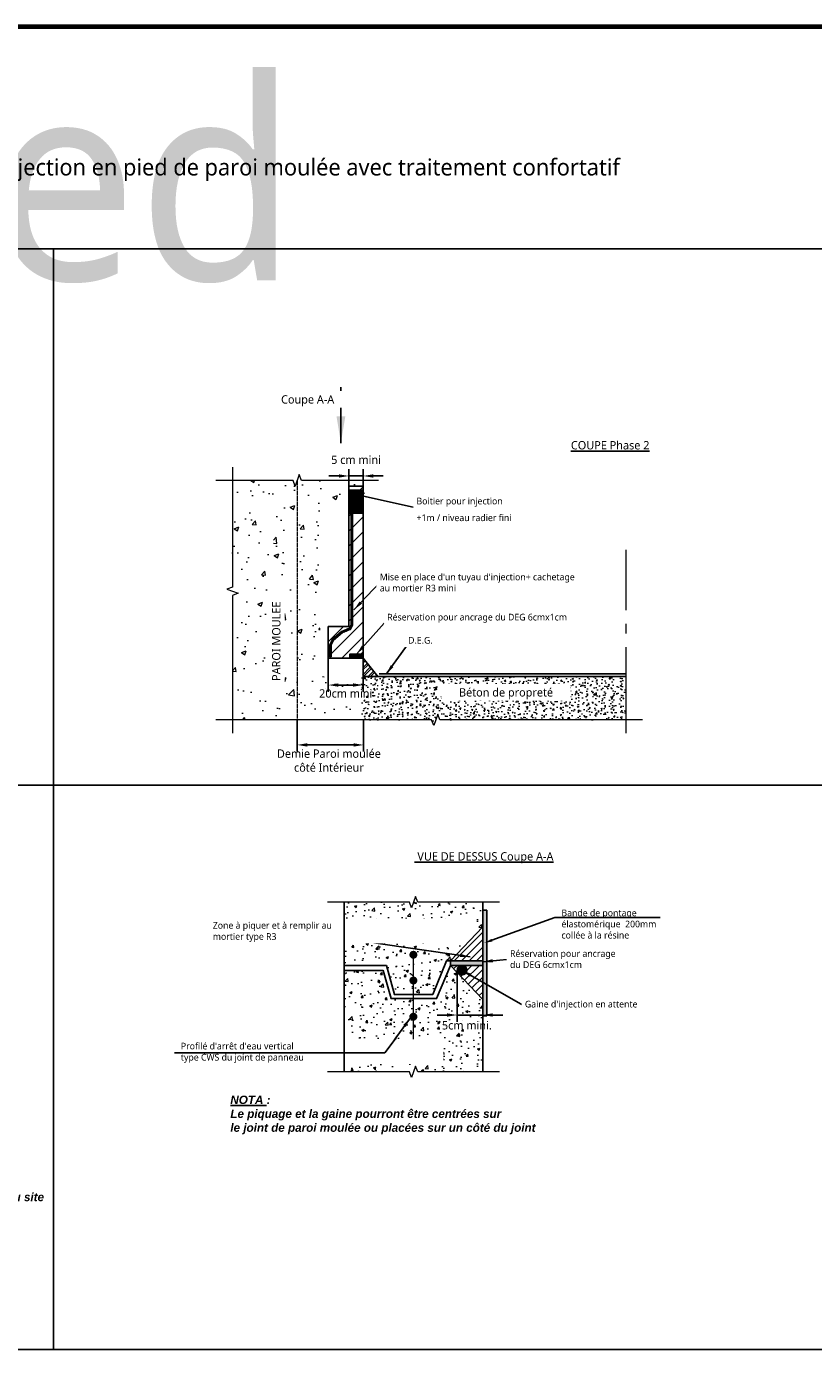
# Model space of a CAD drawing. Header units: millimetres. Extents: x -3314 to 21255525, y -15000 to 1735000.
# Tile 85 of 109: x 29953 to 30188, y 10120 to 10516. Entities that reach past the tile are written whole.
import ezdxf
from ezdxf import colors
from ezdxf.entities.mleader import LeaderData, LeaderLine
from ezdxf.enums import TextEntityAlignment as Align
from ezdxf.math import Vec2, Vec3

# ---------------------------------------------------------------- set-up
doc = ezdxf.new("R2010")
doc.units = ezdxf.units.MM
doc.linetypes.add('CACHE', pattern=[0.375, 0.25, -0.125])
doc.linetypes.add('CONTINU', pattern=[0])
for name, color, linetype, lineweight in [('Dessin_AXE', 8, 'Continuous', 5), ('Dessin_HACHURES', 253, 'Continuous', 9), ("Matériel_Gaine d'injection", 203, 'CACHE', 0), ("Matériel_Profilé d'arrêt d'eau paroi moulée", 3, 'CACHE', 0)]:
    doc.layers.add(name, color=color, linetype=linetype, lineweight=lineweight)
for name, color, linetype in [('Dessin_CONTOURS BETON', 7, 'Continuous'), ('Dessin_COTATIONS', 7, 'Continuous'), ('Dessin_TEXTES', 7, 'CONTINU'), ('Matériel_Bande de pontage', 40, 'Continuous'), ('SYSTEME_DEG_Complexe complet', 4, 'Continuous')]:
    doc.layers.add(name, color=color, linetype=linetype)
doc.layers.add('GEN-_-FMULT', color=210, linetype='Continuous', plot=False)
doc.styles.add('Arial', font='segoeui.ttf')
doc.styles.add('SEMALY', font='segoeui.ttf', dxfattribs={"height": 2.5})
doc.styles.add('txt-moyen', font='segoeui.ttf')
doc.dimstyles.new('1000F2', dxfattribs={"dimscale": 10, "dimtxt": 0.25, "dimasz": 0.3, "dimexe": 0.2, "dimexo": 0, "dimgap": 0.1, "dimtad": 1, "dimzin": 0, "dimdsep": 46, "dimtxsty": 'txt-moyen', "dimcen": 0.1, "dimclrd": 256, "dimclre": 256, "dimclrt": 256, "dimazin": 0, "dimtfac": 1, "dimtmove": 2, "dimatfit": 3, "dimfxl": 1, "dimtolj": 1, "dimtzin": 0, "dimlwd": -1, "dimlwe": -1, "dimarcsym": 0})
pattern_1 = [(50, (31420.1884, 7441.8784), (7.172602, -0.627521), [0.75, -8.25]), (355, (31420.188, 7441.8784), (-1.387513, 7.521921), [0.6, -6.6]), (100.45144, (31420.786, 7441.826), (5.785088, 6.8944), [0.637402, -7.011421]), (46.1842, (31420.188, 7443.878), (10.672413, -1.655193), [1.125, -12.375]), (96.63564, (31421.078, 7443.74), (9.34662, 9.741186), [0.956103, -10.517138]), (351.18416, (31420.188, 7443.878), (9.34662, 9.741186), [0.9, -9.9]), (21, (31421.1884, 7443.3784), (5.96907, -4.026189), [0.75, -8.25]), (326, (31421.188, 7443.3784), (2.433153, 7.2515), [0.6, -6.6]), (71.45144, (31421.686, 7443.043), (8.402224, 3.225312), [0.637402, -7.011421]), (37.5, (31420.1884, 7441.8784), (0.1215986, 3.3289385), [0, -6.52, 0, -6.7, 0, -6.625]), (7.5, (31420.1884, 7441.8784), (2.6306954, 3.944117), [0, -3.82, 0, -6.37, 0, -2.525]), (327.5, (31417.9584, 7441.8784), (5.3382244, -0.2255487), [0, -2.5, 0, -7.8, 0, -10.35]), (317.5, (31416.9584, 7441.8784), (5.831862, 1.00105), [0, -3.25, 0, -5.18, 0, -7.35])]
pattern_2 = [(50, (31348.329, 11821.379), (14.345204, -1.25504), [1.5, -16.5]), (355, (31348.329, 11821.379), (-2.77503, 15.04384), [1.2, -13.2]), (100.45144, (31349.524, 11821.274), (11.57018, 13.7888), [1.2748, -14.02284]), (46.1842, (31348.329, 11825.379), (21.34483, -3.31039), [2.25, -24.75]), (96.6356, (31350.108, 11825.103), (18.69324, 19.48237), [1.9122, -21.03428]), (351.1842, (31348.329, 11825.379), (18.69324, 19.48237), [1.8, -19.8]), (21, (31350.329, 11824.379), (11.93814, -8.05238), [1.5, -16.5]), (326, (31350.329, 11824.379), (4.86631, 14.503), [1.2, -13.2]), (71.45144, (31351.324, 11823.708), (16.80445, 6.45062), [1.2748, -14.02284]), (37.5, (31348.329, 11821.3787), (0.243197, 6.657877), [0, -13.04, 0, -13.4, 0, -13.25]), (7.5, (31348.329, 11821.379), (5.26139, 7.888234), [0, -7.64, 0, -12.74, 0, -5.05]), (327.5, (31343.869, 11821.3787), (10.676449, -0.451097), [0, -5, 0, -15.6, 0, -20.7]), (317.5, (31341.869, 11821.379), (11.663723, 2.0021), [0, -6.5, 0, -10.36, 0, -14.7])]

# ---------------------------------------------------------------- blocks, each defined once
blk = doc.blocks.new('*D66')
at = {"layer": 'Defpoints', "color": 0, "transparency": 16777216}
for p in [(30081.57, 10233.8), (30089.25, 10224.69), (30081.57, 10220.44)]:
    blk.add_point(p, dxfattribs=at)
at = {"layer": 'Dessin_COTATIONS', "transparency": 16777216}
for p, q in [((30081.57, 10233.8), (30081.57, 10218.44)), ((30089.25, 10224.69), (30089.25, 10218.44)), ((30078.57, 10220.44), (30075.57, 10220.44)), ((30089.25, 10220.44), (30081.57, 10220.44)), ((30092.25, 10220.44), (30095.25, 10220.44))]:
    blk.add_line(p, q, dxfattribs=at)
for points in [[(30078.57, 10219.94), (30078.57, 10220.94), (30081.57, 10220.44)], [(30092.25, 10220.94), (30092.25, 10219.94), (30089.25, 10220.44)]]:
    blk.add_solid(points, dxfattribs=at)
at = {"layer": 'Dessin_COTATIONS', "transparency": 16777216, "insert": (30084.48, 10217.34), "char_height": 2.5, "attachment_point": 5, "style": 'txt-moyen'}
blk.add_mtext('\\A1;5cm mini.', dxfattribs=at)
blk = doc.blocks.new('*D71')
at = {"layer": 'Defpoints', "color": 0, "transparency": 16777216}
for p in [(30033.68, 10308.81), (30053.58, 10308.81), (30033.68, 10301.29)]:
    blk.add_point(p, dxfattribs=at)
at = {"layer": 'Dessin_COTATIONS', "transparency": 16777216}
for p, q in [((30033.68, 10308.81), (30033.68, 10299.29)), ((30053.58, 10308.81), (30053.58, 10299.29)), ((30050.58, 10301.29), (30036.68, 10301.29))]:
    blk.add_line(p, q, dxfattribs=at)
for points in [[(30036.68, 10301.79), (30036.68, 10300.79), (30033.68, 10301.29)], [(30050.58, 10300.79), (30050.58, 10301.79), (30053.58, 10301.29)]]:
    blk.add_solid(points, dxfattribs=at)
at = {"layer": 'Dessin_COTATIONS', "transparency": 16777216, "insert": (30043.17, 10296.59), "char_height": 2.5, "attachment_point": 5, "style": 'txt-moyen'}
blk.add_mtext('\\A1;Demie Paroi moulée\\Pcôté Intérieur', dxfattribs=at)
blk = doc.blocks.new('*D72')
at = {"layer": 'Defpoints', "color": 0, "lineweight": 70, "transparency": 16777216}
for p in [(30053.43, 10381.81), (30049.17, 10378.71), (30053.43, 10378.71)]:
    blk.add_point(p, dxfattribs=at)
at = {"layer": 'Dessin_COTATIONS', "transparency": 16777216}
for p, q in [((30046.17, 10381.81), (30043.17, 10381.81)), ((30049.17, 10378.71), (30049.17, 10383.81)), ((30049.17, 10381.81), (30053.43, 10381.81)), ((30053.43, 10378.71), (30053.43, 10383.81)), ((30056.43, 10381.81), (30059.43, 10381.81))]:
    blk.add_line(p, q, dxfattribs=at)
at = {"layer": 'Dessin_COTATIONS', "lineweight": 70, "transparency": 16777216}
for points in [[(30046.17, 10382.31), (30046.17, 10381.31), (30049.17, 10381.81)], [(30056.43, 10382.31), (30056.43, 10381.31), (30053.43, 10381.81)]]:
    blk.add_solid(points, dxfattribs=at)
at = {"layer": 'Dessin_COTATIONS', "transparency": 16777216, "insert": (30051.3, 10386.64), "char_height": 2.5, "attachment_point": 5, "style": 'txt-moyen'}
blk.add_mtext('\\A1;5 cm mini', dxfattribs=at)
blk = doc.blocks.new('*D73')
at = {"layer": 'Defpoints', "color": 0, "lineweight": 70, "transparency": 16777216}
for p in [(30042.99, 10327.22), (30053.43, 10327.22), (30042.99, 10319.22)]:
    blk.add_point(p, dxfattribs=at)
at = {"layer": 'Dessin_COTATIONS', "transparency": 16777216}
for p, q in [((30042.99, 10327.22), (30042.99, 10317.22)), ((30053.43, 10327.22), (30053.43, 10317.22)), ((30050.43, 10319.22), (30045.99, 10319.22))]:
    blk.add_line(p, q, dxfattribs=at)
at = {"layer": 'Dessin_COTATIONS', "lineweight": 70, "transparency": 16777216}
for points in [[(30045.99, 10319.72), (30045.99, 10318.72), (30042.99, 10319.22)], [(30050.43, 10319.72), (30050.43, 10318.72), (30053.43, 10319.22)]]:
    blk.add_solid(points, dxfattribs=at)
at = {"layer": 'Dessin_COTATIONS', "transparency": 16777216, "insert": (30048.21, 10316.69), "char_height": 2.5, "attachment_point": 5, "style": 'txt-moyen'}
blk.add_mtext('\\A1;20cm mini', dxfattribs=at)

msp = doc.modelspace()

# ---------------------------------------------------------------- hatches: boundary and pattern name
at = {"layer": 'Dessin_CONTOURS BETON'}
h = msp.add_hatch(dxfattribs=at)
h.set_pattern_fill('ANSI31', color=0, style=0)
h.set_pattern_definition([(45, (45292.55, 2435.111), (-2.24506403, 2.24506403), [])])
h.paths.add_polyline_path([(30049.4489, 10328.4854), (30053.4255, 10328.4854), (30053.4255, 10378.7109), (30049.1681, 10378.7109), (30049.1681, 10336.7109), (30042.989, 10336.7109), (30042.989, 10327.2208), (30049.4489, 10327.2208)])
at = {"layer": 'Dessin_CONTOURS BETON', "linetype": 'Continuous'}
for points in [[(30053.4255, 10328.4854), (30049.4489, 10328.4854), (30049.4489, 10327.2208), (30053.4255, 10327.2208)], [(30089.2509, 10236.6708), (30079.567, 10236.6708), (30079.567, 10235.2876), (30089.2509, 10235.2876)]]:
    msp.add_hatch(color=256, dxfattribs=at).paths.add_polyline_path(points)
at = {"layer": 'Dessin_HACHURES'}
h = msp.add_hatch(dxfattribs=at)
h.set_pattern_fill('AR-CONC', color=256, scale=2, style=0)
h.set_pattern_definition([(50, (30599.059, 9754.143), (14.3452, -1.25504), [1.5, -16.5]), (355, (30599.059, 9754.143), (-2.77503, 15.04384), [1.2, -13.2]), (100.4514, (30600.254, 9754.038), (11.57018, 13.7888), [1.2748, -14.02284]), (46.1842, (30599.059, 9758.143), (21.34483, -3.3104), [2.25, -24.75]), (96.6356, (30600.837, 9757.867), (18.69324, 19.48237), [1.9122, -21.0343]), (351.1842, (30599.059, 9758.143), (18.69324, 19.4824), [1.8, -19.8]), (21, (30601.059, 9757.143), (11.93814, -8.05238), [1.5, -16.5]), (326, (30601.059, 9757.143), (4.8663, 14.503), [1.2, -13.2]), (71.4514, (30602.053, 9756.472), (16.80445, 6.45062), [1.2748, -14.02284]), (37.5, (30599.0585, 9754.1427), (0.243197, 6.657877), [0, -13.04, 0, -13.4, 0, -13.25]), (7.5, (30599.0585, 9754.143), (5.26139, 7.888234), [0, -7.64, 0, -12.74, 0, -5.05]), (327.5, (30594.5985, 9754.1427), (10.67645, -0.451097), [0, -5, 0, -15.6, 0, -20.7]), (317.5, (30592.5985, 9754.143), (11.66372, 2.0021), [0, -6.5, 0, -10.36, 0, -14.7])])
h.paths.add_polyline_path([(30022.7436, 10360.3903), (30022.7436, 10367.8681), (30026.5362, 10367.8681), (30026.5362, 10360.3903)], flags=16)
h.paths.add_polyline_path([(30024.8298, 10315.9105), (30024.8298, 10348.7672), (30029.4342, 10348.7672), (30029.4342, 10315.9105)], flags=16)
h.paths.add_polyline_path([(30014.3337, 10308.8136), (30040.5302, 10308.8136), (30040.5302, 10373.7224), (30030.6311, 10373.7224), (30030.6311, 10375.5638), (30040.5302, 10375.5638), (30040.5302, 10380.4894), (30035.759, 10380.1824), (30039.0973, 10380.0196), (30040.3186, 10379.1246), (30026.182, 10380.3451), (30014.3337, 10380.4894), (30014.3337, 10348.5535), (30012.6166, 10347.9285), (30016.0509, 10346.6785), (30014.3337, 10346.0535)])
h = msp.add_hatch(dxfattribs=at)
h.set_pattern_fill('AR-CONC', color=256, scale=2, style=0)
h.set_pattern_definition(pattern_2)
edge = h.paths.add_edge_path()
edge.add_spline(control_points=[(30052.8919, 10376.8247), (30051.9626, 10376.5806), (30050.2323, 10376.0517), (30048.6961, 10375.0279), (30048.0438, 10374.4751)], knot_values=[53.71098044, 53.71098044, 53.71098044, 53.71098044, 56.58873883, 59.11166291, 59.11166291, 59.11166291, 59.11166291], degree=3, periodic=0)
edge.add_arc((30551.7403, 10361.407), 499.0949, 178.15586, 178.23004, ccw=False)
edge.add_arc((30194.3891, 10372.9128), 141.5586, 176.931909, 178.15586, ccw=False)
edge.add_line((30053.0335, 10380.4894), (30040.5302, 10380.4894))
edge.add_line((30040.5302, 10380.4894), (30040.5302, 10374.3292))
edge.add_spline(control_points=[(30040.5302, 10374.3292), (30042.6967, 10374.638), (30044.9577, 10374.9849), (30047.2207, 10374.6143), (30048.0438, 10374.4751)], knot_values=[1.89264005, 1.89264005, 1.89264005, 1.89264005, 6.2560889, 8.74637302, 8.74637302, 8.74637302, 8.74637302], degree=3, periodic=0)
edge = h.paths.add_edge_path()
edge.add_spline(control_points=[(30052.8822, 10376.3049), (30052.8519, 10376.2967), (30052.8215, 10376.2886), (30052.2594, 10376.1365), (30051.7378, 10375.9787), (30050.7328, 10375.5984), (30050.2517, 10375.3742), (30049.4119, 10374.8833), (30049.048, 10374.6354), (30048.7007, 10374.3648)], knot_values=[54.15399261, 54.15399261, 54.15399261, 54.15399261, 54.24967581, 54.24967581, 55.928086, 55.928086, 57.6064962, 57.6064962, 58.9684514, 58.9684514, 58.9684514, 58.9684514], degree=3, periodic=0)
edge.add_spline(control_points=[(30048.7007, 10374.3648), (30049.3992, 10374.2501), (30050.613, 10374.0754), (30051.8297, 10374.1088), (30052.808, 10374.1468)], knot_values=[9.40868748, 9.40868748, 9.40868748, 9.40868748, 11.5210317, 13.07590277, 13.07590277, 13.07590277, 13.07590277], degree=3, periodic=0)
edge.add_arc((30551.7403, 10361.407), 499.0949, 178.289937, 178.537321, ccw=False)
at = {"layer": 'Dessin_HACHURES', "linetype": 'CONTINU'}
h = msp.add_hatch(dxfattribs=at)
h.set_pattern_fill('ANSI32', color=256, scale=4)
h.set_pattern_definition([(45, (30620.509, 7826.269), (-1.0606602, 1.0606602), []), (45, (30621.216, 7826.269), (-1.0606602, 1.0606602), [])])
edge = h.paths.add_edge_path()
edge.add_arc((21449.6903, 10676.5148), 8610.8106, 357.63870664, 357.67518262, ccw=False)
edge.add_line((30053.1894, 10321.7436), (30057.8136, 10321.7436))
edge.add_line((30057.8136, 10321.7436), (30053.4135, 10327.2208))
h = msp.add_hatch(dxfattribs=at)
h.set_pattern_fill('AR-CONC', color=256, scale=2)
h.set_pattern_definition(pattern_2)
h.paths.add_polyline_path([(30053.1894, 10321.7436), (30040.5302, 10321.5281), (30040.5302, 10308.8136), (30052.5837, 10308.8136, 0.00536633), (30052.9022, 10314.8464, 0.00020042)])
at = {"layer": 'Dessin_HACHURES', "linetype": 'Continuous'}
h = msp.add_hatch(dxfattribs=at)
h.set_pattern_fill('AR-CONC', color=256, scale=0.5)
h.set_pattern_definition([(50, (31647.3548, 7566.415), (3.586301, -0.3137607), [0.375, -4.125]), (355, (31647.3548, 7566.415), (-0.6937567, 3.7609607), [0.3, -3.3]), (100.45144, (31647.6537, 7566.3888), (2.8925442, 3.4472), [0.318701, -3.5057106]), (46.1842, (31647.355, 7567.415), (5.3362067, -0.8275964), [0.5625, -6.1875]), (96.63564, (31647.7995, 7567.346), (4.67331, 4.870593), [0.478052, -5.258569]), (351.18416, (31647.355, 7567.415), (4.67331, 4.870593), [0.45, -4.95]), (21, (31647.8548, 7567.165), (2.9845353, -2.0130945), [0.375, -4.125]), (326, (31647.8548, 7567.165), (1.2165767, 3.6257502), [0.3, -3.3]), (71.45144, (31648.1035, 7566.997), (4.201112, 1.6126558), [0.318701, -3.5057106]), (37.5, (31647.3548, 7566.4149), (0.0607993, 1.66446927), [0, -3.26, 0, -3.35, 0, -3.3125]), (7.5, (31647.3548, 7566.415), (1.3153477, 1.9720586), [0, -1.91, 0, -3.185, 0, -1.2625]), (327.5, (31646.2398, 7566.4149), (2.6691122, -0.11277436), [0, -1.25, 0, -3.9, 0, -5.175]), (317.5, (31645.7398, 7566.415), (2.9159308, 0.5005249), [0, -1.625, 0, -2.59, 0, -3.675])])
h.paths.add_polyline_path([(30132.0743, 10321.7436), (30053.1894, 10321.7436, -0.00020042), (30052.9022, 10314.8464, -0.00536633), (30052.5837, 10308.8136), (30073.9299, 10308.8136), (30074.5549, 10307.0964), (30075.8049, 10310.5308), (30076.4299, 10308.8136), (30132.0743, 10308.8136)])
h.paths.add_polyline_path([(30078.6271, 10313.8813), (30113.6796, 10313.8813), (30113.6796, 10320.0634), (30078.6271, 10320.0634)], flags=24)
h = msp.add_hatch(dxfattribs=at)
h.set_pattern_fill('AR-CONC', color=256)
h.set_pattern_definition(pattern_1)
h.paths.add_polyline_path([(30078.4311, 10236.6708), (30079.567, 10236.6708), (30089.2509, 10246.8358), (30089.2509, 10254.1957), (30068.5189, 10254.1957), (30067.8939, 10252.4785), (30067.2689, 10254.1957), (30047.7868, 10254.1957), (30047.7868, 10235.2355), (30060.3891, 10235.2355), (30062.7863, 10226.5386), (30068.4765, 10226.5386), (30068.4765, 10237.8782, -2.41421356), (30069.0705, 10238.4722, -0.41421356), (30068.4765, 10237.8782), (30068.4765, 10230.1803, -2.41421356), (30069.0705, 10230.7743, -0.41421356), (30068.4765, 10230.1803), (30068.4765, 10226.5386), (30074.2514, 10226.5386)])
h = msp.add_hatch(dxfattribs=at)
h.set_pattern_fill('AR-CONC', color=256)
h.set_pattern_definition(pattern_1)
edge = h.paths.add_edge_path()
edge.add_line((30079.567, 10235.2876), (30075.3979, 10225.3408))
edge.add_line((30075.3979, 10225.3408), (30068.4765, 10225.3408))
edge.add_line((30068.4765, 10225.3408), (30068.4765, 10220.5297))
edge.add_arc((30068.4765, 10219.9357), 0.594, 0, 90, ccw=False)
edge.add_arc((30068.4765, 10219.9357), 0.594, 180, 360, ccw=False)
edge.add_arc((30068.4765, 10219.9357), 0.594, 90, 180, ccw=False)
edge.add_line((30068.4765, 10220.5297), (30068.4765, 10225.3408))
edge.add_line((30068.4765, 10225.3408), (30061.7961, 10225.3408))
edge.add_line((30061.7961, 10225.3408), (30059.3989, 10233.7773))
edge.add_line((30059.3989, 10233.7773), (30047.7868, 10233.7773))
edge.add_line((30047.7868, 10233.7773), (30047.7868, 10203.4062))
edge.add_line((30047.7868, 10203.4062), (30067.2689, 10203.4062))
edge.add_line((30067.2689, 10203.4062), (30067.8939, 10201.689))
edge.add_line((30067.8939, 10201.689), (30069.1439, 10205.1234))
edge.add_line((30069.1439, 10205.1234), (30069.7689, 10203.4062))
edge.add_line((30069.7689, 10203.4062), (30089.2509, 10203.4062))
edge.add_line((30089.2509, 10203.4062), (30089.2509, 10225.1225))
edge.add_line((30089.2509, 10225.1225), (30079.567, 10235.2876))
edge = h.paths.add_edge_path(flags=16)
edge.add_arc((30068.4765, 10211.8278), 0.594, 0, 360)
h.paths.add_polyline_path([(30047.7017, 10207.6694), (30047.7868, 10203.4062), (30047.7868, 10213.1668), (30047.6217, 10210.5668)])
at = {"layer": 'Matériel_Bande de pontage', "linetype": 'Continuous'}
h = msp.add_hatch(color=256, dxfattribs=at)
h.dxf.hatch_style = 1
h.paths.add_polyline_path([(30089.2509, 10251.7792), (30090.4509, 10251.7792), (30090.4509, 10220.2358), (30089.2509, 10220.2358)])
at = {"layer": "Matériel_Gaine d'injection", "linetype": 'ByBlock'}
h = msp.add_hatch(dxfattribs=at)
h.set_pattern_fill('ANSI32', color=256)
h.set_pattern_definition([(45, (31647.87643, 6586.0009), (-0.265165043, 0.265165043), []), (45, (31648.0532, 6586.0009), (-0.265165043, 0.265165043), [])])
h.paths.add_polyline_path([(30049.1681, 10377.596), (30049.1681, 10370.7082), (30053.2513, 10370.7082, -0.00345131), (30053.4255, 10377.596)])
h = msp.add_hatch(dxfattribs=at)
h.set_pattern_fill('ANSI32', color=256, scale=0.05)
h.set_pattern_definition([(45, (45116.54994, 2435.11095), (-0.336759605, 0.336759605), []), (45, (45116.77444, 2435.11095), (-0.336759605, 0.336759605), [])])
h.paths.add_polyline_path([(30050.211, 10337.1049), (30050.211, 10370.7082), (30049.711, 10370.7082), (30049.711, 10337.2082), (30049.275, 10336.1983), (30046.9611, 10335.2517), (30044.1129, 10332.89), (30043.331, 10331.2687), (30043.331, 10327.6687), (30043.831, 10327.6687), (30043.831, 10331.1544), (30044.5159, 10332.5747), (30047.2213, 10334.8179), (30049.6532, 10335.8128)])
at = {"layer": "Matériel_Gaine d'injection", "linetype": 'Continuous'}
h = msp.add_hatch(color=256, dxfattribs=at)
h.dxf.hatch_style = 1
edge = h.paths.add_edge_path(flags=17)
edge.add_arc((30083.0337, 10233.8033), 1.2017, 0, 360)
edge = h.paths.add_edge_path()
edge.add_arc((30083.0337, 10233.8033), 1.4676, 0, 360)
at = {"layer": "Matériel_Gaine d'injection", "linetype": 'ByBlock'}
h = msp.add_hatch(dxfattribs=at)
h.set_pattern_fill('ANSI31', color=256)
h.set_pattern_definition([(45, (31424.81835, 6467.41645), (-0.0883883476, 0.0883883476), [])])
h.paths.add_polyline_path([(30084.2354, 10233.8033, 1), (30081.8321, 10233.8033, 1)])

# ---------------------------------------------------------------- linework, layer by layer
at = {"layer": 'Defpoints', "lineweight": 70}
msp.add_line((28951.8084, 10516.3743), (30473.5058, 10516.3743), dxfattribs=at)
at = {"layer": 'Defpoints', "linetype": 'Continuous'}
msp.add_line((29694.6618, 10289.2943), (30234.6618, 10289.2943), dxfattribs=at)
at = {"layer": 'Dessin_AXE', "flags": 128}
for points in [[(30058.0335, 10380.4894), (30034.9336, 10380.4894), (30034.3086, 10382.2066), (30033.0586, 10378.7722), (30032.4336, 10380.4894), (30009.3337, 10380.4894)], [(30014.3337, 10384.4894), (30014.3337, 10348.5535), (30012.6166, 10347.9285), (30016.0509, 10346.6785), (30014.3337, 10346.0535), (30014.3337, 10304.8136)], [(30137.0743, 10308.8136), (30076.4299, 10308.8136), (30075.8049, 10310.5308), (30074.5549, 10307.0964), (30073.9299, 10308.8136), (30009.3337, 10308.8136)], [(30094.2509, 10254.1957), (30069.7689, 10254.1957), (30069.1439, 10255.9128), (30067.8939, 10252.4785), (30067.2689, 10254.1957), (30042.7868, 10254.1957)]]:
    msp.add_lwpolyline(points, dxfattribs=at)
at = {"layer": 'Dessin_CONTOURS BETON', "linetype": 'CONTINU'}
msp.add_line((30053.4255, 10327.2208), (30057.8136, 10321.7436), dxfattribs=at)
at = {"layer": 'Dessin_CONTOURS BETON', "linetype": 'Continuous'}
msp.add_line((30053.1894, 10321.7436), (30132.0743, 10321.7436), dxfattribs=at)
at = {"layer": 'Dessin_CONTOURS BETON', "color": 0}
for p, q in [((30079.567, 10236.6708), (30089.2509, 10236.6708)), ((30079.567, 10235.2876), (30089.2509, 10235.2876))]:
    msp.add_line(p, q, dxfattribs=at)
at = {"layer": 'Dessin_CONTOURS BETON', "linetype": 'Continuous'}
for points in [[(30053.4255, 10328.4854), (30049.4489, 10328.4854), (30049.4489, 10327.2208), (30042.989, 10327.2208), (30042.989, 10336.7109), (30049.1681, 10336.7109), (30049.1681, 10378.7109), (30053.4255, 10378.7109), (30053.4255, 10328.4854), (30049.4489, 10328.4854), (30049.4489, 10327.2208)], [(30089.2509, 10235.9792), (30089.2509, 10220.2358), (30090.4509, 10220.2358), (30090.4509, 10251.7792), (30089.2509, 10251.7792), (30089.2509, 10236.2192)]]:
    msp.add_lwpolyline(points, dxfattribs=at)
at = {"layer": 'Dessin_CONTOURS BETON', "color": 0}
msp.add_lwpolyline([(30053.4255, 10328.4854), (30049.4489, 10328.4854), (30049.4489, 10327.2208), (30053.4255, 10327.2208)], close=True, dxfattribs=at)
for points in [[(30089.2509, 10254.1957), (30089.2509, 10236.6708)], [(30079.567, 10236.6708), (30078.4311, 10236.6708), (30074.2514, 10226.5386), (30062.7863, 10226.5386), (30060.3891, 10235.2355), (30047.7868, 10235.2355)], [(30079.567, 10235.2876), (30075.3979, 10225.3408), (30061.7961, 10225.3408), (30059.3989, 10233.7773), (30047.7868, 10233.7773)], [(30079.567, 10236.6708), (30089.2509, 10236.6708), (30089.2509, 10235.2876), (30079.567, 10235.2876), (30079.567, 10236.6708)], [(30089.2509, 10203.4062), (30089.2509, 10235.2876)]]:
    msp.add_lwpolyline(points, dxfattribs=at)
at = {"layer": "Matériel_Gaine d'injection", "linetype": 'Continuous'}
msp.add_line((30041.2852, 10321.7456), (30041.7848, 10321.7264), dxfattribs=at)
at = {"layer": "Matériel_Gaine d'injection", "linetype": 'ByBlock'}
for points in [[(30053.4255, 10377.596), (30049.1681, 10377.596), (30049.1681, 10370.7082), (30053.2513, 10370.7082)], [(30049.711, 10370.7082), (30049.711, 10337.2082), (30049.275, 10336.1983), (30046.9611, 10335.2517), (30044.1129, 10332.89), (30043.331, 10331.2687), (30043.331, 10327.6687)], [(30050.211, 10370.7082), (30050.211, 10337.1049), (30049.6532, 10335.8128), (30047.2213, 10334.8179), (30044.5159, 10332.5747), (30043.831, 10331.1544), (30043.831, 10327.6687)], [(30043.831, 10327.6687), (30043.331, 10327.6687)]]:
    msp.add_lwpolyline(points, dxfattribs=at)
at = {"layer": "Matériel_Gaine d'injection", "linetype": 'Continuous'}
msp.add_lwpolyline([(30053.4958, 10376.9789), (30053.6173, 10376.4938)], dxfattribs=at)
for radius in [1.4676, 1.2017]:
    msp.add_circle((30083.0337, 10233.8033), radius, dxfattribs=at)
at = {"layer": "Matériel_Profilé d'arrêt d'eau paroi moulée", "lineweight": 13}
msp.add_line((30033.6836, 10380.4894), (30033.6836, 10308.8136), dxfattribs=at)
at = {"layer": "Matériel_Profilé d'arrêt d'eau paroi moulée", "linetype": 'CONTINU', "const_width": 1.188}
for points in [[(30067.8825, 10238.4722, 1), (30069.0705, 10238.4722, 1)], [(30067.8825, 10230.7743, 1), (30069.0705, 10230.7743, 1)], [(30067.8825, 10219.9357, 1), (30069.0705, 10219.9357, 1)], [(30067.8825, 10211.8278, 1), (30069.0705, 10211.8278, 1)]]:
    msp.add_lwpolyline(points, format="xyb", close=True, dxfattribs=at)
at = {"layer": "Matériel_Profilé d'arrêt d'eau paroi moulée", "linetype": 'CONTINU', "const_width": 0.4}
msp.add_lwpolyline([(30068.4765, 10238.4722), (30068.4765, 10212.6967)], dxfattribs=at)
at = {"layer": 'SYSTEME_DEG_Complexe complet', "linetype": 'Continuous', "ltscale": 10, "const_width": 0.5, "flags": 128}
msp.add_lwpolyline([(30058.1329, 10322.6199), (30058.1329, 10322.6199), (30058.1329, 10322.6199), (30132.0743, 10322.6199)], dxfattribs=at)

# ---------------------------------------------------------------- texts
at = {"layer": 'Dessin_TEXTES', "color": 0, "style": 'SEMALY'}
msp.add_text('%%U VUE DE DESSUS Coupe A-A', height=2.5, dxfattribs=at).set_placement((30089.6198, 10266.6769), align=Align.CENTER)
at = {"layer": 'Dessin_TEXTES', "insert": (29420, 10500.3667), "char_height": 60, "width": 1766.019945, "attachment_point": 1, "style": 'Arial'}
msp.add_mtext('Injection en pied', dxfattribs=at)
at = {"layer": 'Dessin_TEXTES', "linetype": 'Continuous', "insert": (30115.6399, 10392.2577), "char_height": 2.5, "attachment_point": 1, "style": 'SEMALY'}
msp.add_mtext_dynamic_manual_height_columns('\\LCOUPE Phase 2', width=31.002135, gutter_width=12.5, heights=[0], dxfattribs=at)
at = {"layer": 'Dessin_TEXTES', "color": 0, "insert": (29888.8868, 10167.6635), "char_height": 2.5, "width": 239.177851, "attachment_point": 5, "style": 'txt-moyen', "bg_fill": 2}
msp.add_mtext('{\\fArial|b1|i1|c0|p34;\\LNOTA \\l: Les imperfections liées au raccordement de la paroi moulée\\Pseront systématiquement resurfacés avec un produit adapté aux conditions du site}', dxfattribs=at)
at = {"layer": 'GEN-_-FMULT', "style": 'Arial'}
msp.add_text("Traitement du joint de paroi moulée avec gaine d'injection en pied de paroi moulée avec traitement confortatif ", height=5, dxfattribs=at).set_placement((29962.1039, 10471.7667), align=Align.CENTER)

# ---------------------------------------------------------------- dimensions: what is measured, and where the dimension line sits
at = {"layer": 'Dessin_COTATIONS'}
dim = msp.add_linear_dim(base=(30053.4255, 10381.8109), p1=(30049.1681, 10378.7109), p2=(30053.4255, 10378.7109), text='5 cm mini', dimstyle='1000F2', override={"dimtxsty": 'txt-moyen', "dimtfill": 0, "dimtfillclr": 0}, dxfattribs=at)
dim.commit()
dim.dimension.update_dxf_attribs({"geometry": '*D72', "text_midpoint": (30051.2968, 10386.6377)})
dim = msp.add_linear_dim(base=(30042.989, 10319.2208), p1=(30053.4255, 10327.2208), p2=(30042.989, 10327.2208), text='20cm mini', dimstyle='1000F2', dxfattribs=at)
dim.commit()
dim.dimension.update_dxf_attribs({"geometry": '*D73', "text_midpoint": (30048.2073, 10316.6921), "dimtype": 160})
dim = msp.add_linear_dim(base=(30033.6836, 10301.2944), p1=(30053.5789, 10308.8136), p2=(30033.6836, 10308.8136), text='Demie Paroi moulée\\Pcôté Intérieur', dimstyle='1000F2', override={"dimtxsty": 'txt-moyen', "dimtfill": 0, "dimtfillclr": 0}, dxfattribs=at)
dim.commit()
dim.dimension.update_dxf_attribs({"geometry": '*D71', "text_midpoint": (30043.1722, 10296.5918), "dimtype": 160})

# ---------------------------------------------------------------- leaders
at = {"layer": 'Dessin_TEXTES'}
for points, override in [([(30046.7687, 10391.6402), (30046.7687, 10408.4299), (30046.7687, 10405.755)], {"dimasz": 0.8, "dimgap": 0, "dimtad": 0}), ([(30050.4568, 10376.4938), (30068.8454, 10372.3507), (30099.013, 10372.3507)], {"dimgap": 0.1, "dimtad": 0}), ([(30050.6861, 10341.7445), (30058.4129, 10349.8958), (30117.4903, 10349.8958)], {"dimgap": 0.1, "dimtad": 0}), ([(30060.3514, 10322.4564), (30066.9045, 10331.5771), (30075.1614, 10331.5709)], {"dimgap": 0.1, "dimtad": 0}), ([(30085.4587, 10237.8383), (30034.5643, 10245.2737), (30008.4133, 10245.2737)], {"dimgap": 0.1, "dimtad": 0}), ([(30089.2509, 10236.3665), (30097.4057, 10237.1672), (30129.6877, 10237.1672)], {"dimgap": 0.1, "dimtad": 0}), ([(30083.0337, 10233.8033), (30102.1643, 10222.9288), (30135.8423, 10222.9288)], {"dimgap": 0.1, "dimtad": 0})]:
    msp.add_leader(points, dimstyle='1000F2', override=override, dxfattribs=at)

# ---------------------------------------------------------------- next in the draw order: linework, layer by layer
at = {"layer": 'Defpoints', "linetype": 'Continuous'}
msp.add_line((29960.6618, 10449.7867), (29960.6618, 10120.2943), dxfattribs=at)

# ---------------------------------------------------------------- next in the draw order: texts
at = {"layer": 'Dessin_TEXTES', "style": 'txt-moyen', "bg_fill": 2}
for s, insert, char_height, width, attachment_point in [('Coupe A-A^I', (30028.8432, 10404.3042), 2.5, 37.703971, 4), ('\\pxsm1.5;Boitier pour injection\\P+1m / niveau radier fini', (30069.4178, 10368.2644), 2, 78.19693, 7), ('\\pxsm1;Zone à piquer et à remplir au \\Pmortier type R3', (30008.4133, 10245.2737), 2, 77.599913, 4), ("\\pxsm1.5;Gaine d'injection en attente", (30101.8643, 10222.0288), 2, 77.599913, 7)]:
    msp.add_mtext(s, dxfattribs=dict(at, insert=insert, char_height=char_height, width=width, attachment_point=attachment_point))
at = {"layer": 'Dessin_TEXTES', "char_height": 2, "width": 77.599913, "attachment_point": 4, "line_spacing_factor": 0.3, "style": 'txt-moyen', "bg_fill": 2}
for s, insert in [("\\pxsm1;Mise en place d'un tuyau d'injection+ cachetage\\Pau mortier R3 mini", (30058.4129, 10349.8958)), ("\\pxsm1;Profilé d'arrêt d'eau vertical\\Ptype CWS du joint de panneau", (29998.8401, 10209.1332))]:
    msp.add_mtext(s, dxfattribs=dict(at, insert=insert))
at = {"layer": 'Dessin_TEXTES', "insert": (30027.432, 10332.3388), "char_height": 2.5, "width": 31.956753, "attachment_point": 5, "rotation": 90, "style": 'txt-moyen', "bg_fill": 3, "box_fill_scale": 1.5, "bg_fill_color": 9, "bg_fill_true_color": 13158600, "bg_fill_transparency": 9024700}
msp.add_mtext('PAROI MOULEE', dxfattribs=at)
at = {"layer": 'Dessin_TEXTES', "insert": (30096.2198, 10316.6112), "char_height": 2.5, "width": 36.189952, "attachment_point": 5, "style": 'txt-moyen', "bg_fill": 3, "box_fill_scale": 1.5, "bg_fill_color": 9, "bg_fill_true_color": 13158600, "bg_fill_transparency": 9024700}
msp.add_mtext('Béton de propreté', dxfattribs=at)

# ---------------------------------------------------------------- next in the draw order: hatches: boundary and pattern name
at = {"layer": 'Dessin_CONTOURS BETON'}
h = msp.add_hatch(dxfattribs=at)
h.set_pattern_fill('ANSI31', color=0, scale=0.5, style=0)
h.set_pattern_definition([(45, (44732.6335, 2386.3545), (-1.12253202, 1.12253202), [])])
h.paths.add_polyline_path([(30079.567, 10235.2876), (30089.2509, 10225.1225), (30089.2509, 10235.2876)])
h.paths.add_polyline_path([(30089.2509, 10246.8358), (30079.567, 10236.6708), (30089.2509, 10236.6708)])

# ---------------------------------------------------------------- next in the draw order: linework, layer by layer
at = {"layer": 'Dessin_AXE', "flags": 128}
for points in [[(30132.0743, 10359.6659), (30132.0743, 10333.4898), (30130.3571, 10332.8648), (30133.7915, 10331.6148), (30132.0743, 10330.9898), (30132.0743, 10304.8136)], [(30094.2509, 10203.4062), (30069.7689, 10203.4062), (30069.1439, 10205.1234), (30067.8939, 10201.689), (30067.2689, 10203.4062), (30042.7868, 10203.4062)]]:
    msp.add_lwpolyline(points, dxfattribs=at)
at = {"layer": 'Dessin_CONTOURS BETON', "color": 0}
msp.add_line((30047.7868, 10254.1957), (30047.7868, 10203.4062), dxfattribs=at)
msp.add_lwpolyline([(30089.2509, 10225.1225), (30079.567, 10235.2876), (30079.567, 10236.6708), (30089.2509, 10246.8358), (30089.2509, 10225.1225)], dxfattribs=at)

# ---------------------------------------------------------------- next in the draw order: dimensions: what is measured, and where the dimension line sits
at = {"layer": 'Dessin_COTATIONS'}
dim = msp.add_linear_dim(base=(30081.5661, 10220.4433), p1=(30089.2509, 10224.6924), p2=(30081.5661, 10233.8033), text='5cm mini.', dimstyle='1000F2', dxfattribs=at)
dim.commit()
dim.dimension.update_dxf_attribs({"geometry": '*D66', "text_midpoint": (30084.4803, 10217.3407), "dimtype": 160})

# ---------------------------------------------------------------- next in the draw order: leaders
at = {"layer": 'Dessin_TEXTES'}
msp.add_leader([(30067.6038, 10219.5845), (30059.877, 10209.1332), (29996.9059, 10209.1332)], dimstyle='1000F2', override={"dimgap": 0.1, "dimtad": 0}, dxfattribs=at)
ml = msp.add_multileader_mtext('Standard', dxfattribs=at)
ml.set_content('Bande de pontage \\Pélastomérique  200mm\\Pcollée à la résine', color=256, style='txt-moyen')
ml.set_leader_properties(linetype='ByLayer', lineweight=-1)
ml.build(insert=Vec2(0, 0))
ml.multileader.update_dxf_attribs({"text_left_attachment_type": 6, "text_right_attachment_type": 6, "dogleg_length": 0, "arrow_head_size": 2.5})
ctx = ml.context
ctx.base_point, ctx.char_height, ctx.arrow_head_size, ctx.plane_origin = Vec3(30142.9541, 10249.6101), 2, 2.5, Vec3(30107.9415, 10248.4794)
ctx.left_attachment, ctx.right_attachment = 6, 6
notes = []
notes.append((ctx, [(0, (1, 1, 0), (30110.8177, 10249.6101), (1, 0), 0, [(0, [(30089.6445, 10241.9888)], 0, [])])]))
ctx.mtext.insert, ctx.mtext.flow_direction = Vec3(30112.8177, 10252.0101), 5
for ctx, leaders in notes:
    for number, flags, end, landing, length, lines in leaders:
        leader = LeaderData()
        leader.index, (leader.has_last_leader_line, leader.has_dogleg_vector, leader.attachment_direction) = number, flags
        leader.last_leader_point, leader.dogleg_vector, leader.dogleg_length = Vec3(end), Vec3(landing), length
        for number, points, colour, breaks in lines:
            line = LeaderLine()
            line.index, line.vertices, line.color, line.breaks = number, Vec3.list(points), colors.encode_raw_color(colour), breaks
            leader.lines.append(line)
        ctx.leaders.append(leader)

# ---------------------------------------------------------------- next in the draw order: texts
at = {"layer": 'Dessin_TEXTES', "insert": (30066.9045, 10331.5771), "char_height": 2, "width": 77.599913, "attachment_point": 7, "style": 'txt-moyen', "bg_fill": 2}
msp.add_mtext('\\pxsm1.5;D.E.G.', dxfattribs=at)

# ---------------------------------------------------------------- next in the draw order: leaders
at = {"layer": 'Dessin_TEXTES'}
msp.add_leader([(30051.4372, 10328.4854), (30060.6333, 10338.7141), (30119.7107, 10338.7141)], dimstyle='1000F2', override={"dimgap": 0.1, "dimtad": 0}, dxfattribs=at)

# ---------------------------------------------------------------- next in the draw order: texts
at = {"layer": 'Dessin_TEXTES', "insert": (30060.6333, 10339.2141), "char_height": 2, "width": 77.599913, "attachment_point": 4, "line_spacing_factor": 0.3, "style": 'txt-moyen', "bg_fill": 2}
msp.add_mtext('\\pxsm1;Réservation pour ancrage du DEG 6cmx1cm', dxfattribs=at)

# ---------------------------------------------------------------- next in the draw order: linework, layer by layer
at = {"layer": 'Defpoints', "linetype": 'Continuous'}
msp.add_lwpolyline([(29694.6618, 10449.7867), (30234.6618, 10449.7867), (30234.6618, 10120.2943), (29694.6618, 10120.2943)], close=True, dxfattribs=at)

# ---------------------------------------------------------------- next in the draw order: texts
at = {"layer": 'Dessin_TEXTES', "insert": (30097.4057, 10237.1672), "char_height": 2, "width": 77.599913, "attachment_point": 4, "line_spacing_factor": 0.3, "style": 'txt-moyen', "bg_fill": 2}
msp.add_mtext('\\pxsm1;Réservation pour ancrage\\Pdu DEG 6cmx1cm', dxfattribs=at)
at = {"layer": 'Dessin_TEXTES', "color": 0, "insert": (30013.6618, 10196.3092), "char_height": 2.5, "width": 239.177851, "attachment_point": 1, "style": 'txt-moyen', "bg_fill": 2}
msp.add_mtext('{\\L\\fArial|b1|i1|c0|p34;NOTA }\\fArial|b1|i1|c0|p34;: \\PLe piquage et la gaine pourront être centrées sur\\Ple joint de paroi moulée ou placées sur un côté du joint', dxfattribs=at)

doc.saveas('drawing.dxf')
